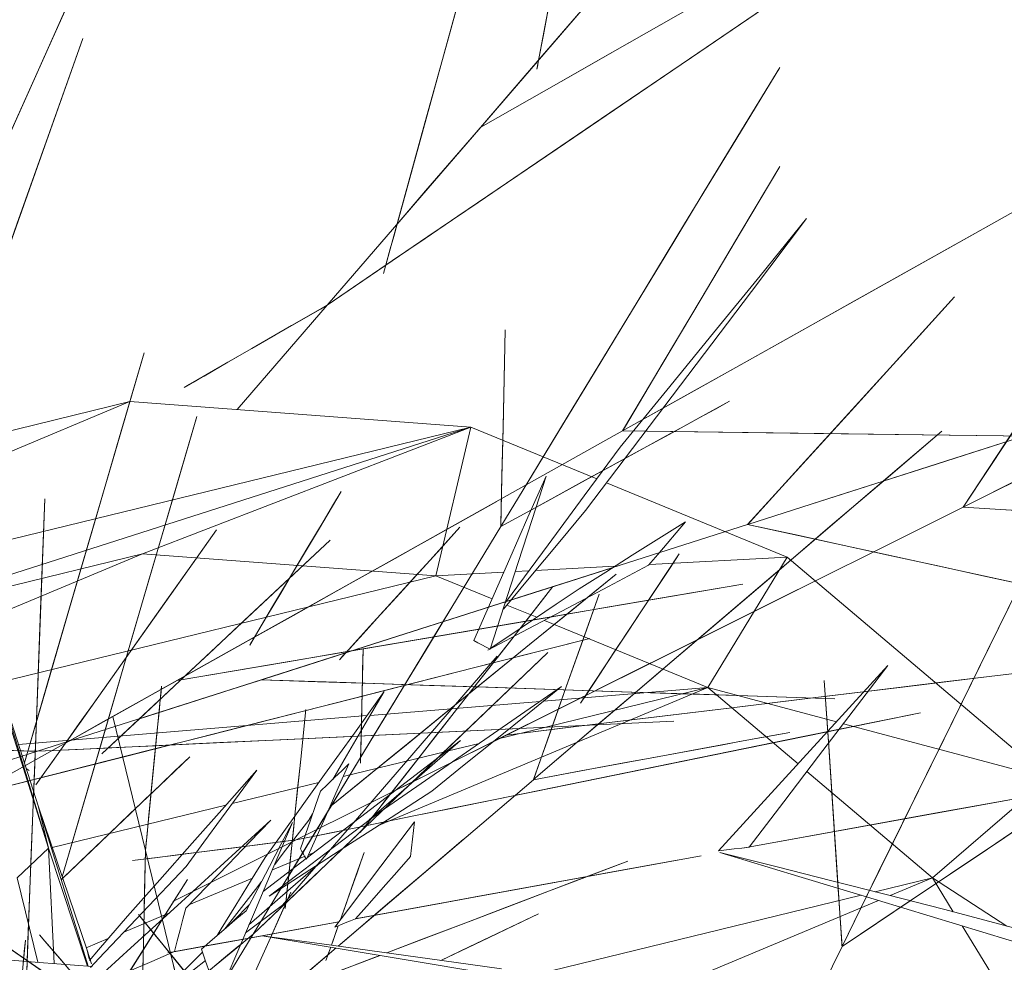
# Model space of a CAD drawing. Header units: centimetres. Extents: x 511 to 2122, y 723 to 1373.
# Tile 42 of 89: x 1377 to 1393, y 1008 to 1023. Entities that reach past the tile are written whole.
import ezdxf

# ---------------------------------------------------------------- set-up
doc = ezdxf.new("R2010")
doc.units = ezdxf.units.CM
doc.layers.add('A-DETL-GENF', color=92, linetype='Continuous', lineweight=18)
doc.layers.add('G-IMPT', color=8, linetype='Continuous', lineweight=18)

# ---------------------------------------------------------------- blocks, each defined once
blk = doc.blocks.new('Vegetação 69 - Tree_Bamboo26_DWG-477148-PROJETO_TÉRREO')
at = {"layer": 'G-IMPT'}
for p, q in [((73.799, -51.355), (71.629, -51.355)), ((72.288, -51.555), (72.099, -51.65)), ((73.799, -51.355), (74.331, -52.289)), ((71.501, -51.745), (74.331, -52.289)), ((82.029, -65.007), (82.029, -51.803)), ((83.836, -51.667), (84.664, -56.896)), ((84.664, -56.896), (84.664, -51.604)), ((79.505, -51.943), (74.331, -52.289)), ((80.167, -51.943), (74.331, -52.289)), ((80.167, -51.943), (75.393, -52.289)), ((78.637, -63.279), (78.637, -52.054)), ((80.904, -56.3), (80.214, -51.94)), ((80.904, -56.3), (80.904, -51.888)), ((82.029, -65.007), (81.108, -51.872)), ((71.235, -52.551), (75.393, -52.289)), ((71.241, -52.534), (74.331, -52.289)), ((71.635, -52.617), (75.393, -52.289)), ((75.393, -52.289), (74.331, -52.289)), ((75.659, -60.782), (77.023, -52.171)), ((76.323, -52.276), (76.389, -52.217)), ((76.543, -52.206), (78.107, -53.109)), ((73.512, -52.44), (73.636, -52.654)), ((74.296, -52.877), (73.556, -52.449)), ((74.324, -56.839), (74.324, -52.382)), ((71.635, -52.617), (71.277, -52.644)), ((71.382, -52.63), (71.635, -52.617)), ((71.413, -52.617), (71.635, -52.617)), ((71.787, -53.198), (71.694, -52.612)), ((72.043, -54.814), (71.853, -53.613)), ((70.512, -54.764), (70.903, -55.402)), ((72.397, -57.051), (72.128, -55.352)), ((78.637, -63.279), (80.904, -56.3)), ((82.029, -65.007), (80.904, -56.3)), ((82.029, -65.007), (84.664, -56.896)), ((74.324, -59.228), (74.324, -57.002)), ((72.013, -57.232), (72.555, -58.466)), ((69.666, -57.577), (70.214, -58.664)), ((72.619, -58.454), (72.481, -57.582)), ((69.794, -57.829), (70.214, -58.664)), ((70.265, -58.538), (69.971, -58.346)), ((70.094, -58.426), (70.265, -58.538)), ((72.658, -58.7), (72.634, -58.545)), ((70.415, -59.062), (70.245, -58.725)), ((70.245, -58.725), (73.124, -64.439)), ((73.605, -58.889), (73.469, -58.759)), ((70.806, -59.345), (70.288, -68.053)), ((70.714, -60.884), (70.808, -59.311)), ((69.796, -59.862), (69.903, -60.718)), ((74.324, -62.489), (74.324, -59.851)), ((74.324, -69.215), (72.932, -60.43)), ((74.981, -65.066), (75.646, -60.864)), ((74.324, -63.341), (74.324, -62.551)), ((77.745, -64.506), (78.637, -63.279)), ((78.323, -64.949), (78.637, -63.279)), ((78.637, -63.279), (82.029, -65.007)), ((68.387, -71.7), (68.387, -63.387)), ((74.324, -69.215), (74.324, -63.791)), ((77.037, -65.481), (77.511, -64.828)), ((80.033, -67.754), (82.029, -65.007)), ((74.324, -69.215), (74.967, -65.151)), ((78.208, -65.56), (78.27, -65.23)), ((74.324, -69.215), (76.917, -65.646)), ((77.811, -67.675), (78.177, -65.728)), ((67.225, -66.19), (68.159, -72.086)), ((77.016, -71.907), (79.88, -67.964)), ((77.016, -71.907), (77.652, -68.522)), ((71.942, -70.945), (74.324, -69.215)), ((72.735, -72.125), (74.324, -69.215)), ((74.324, -69.215), (77.016, -71.907)), ((68.387, -73.528), (71.706, -71.117)), ((70.116, -76.92), (77.016, -71.907)), ((68.387, -73.528), (68.387, -72.061)), ((68.208, -72.398), (68.387, -73.528)), ((70.116, -76.92), (72.648, -72.283)), ((66.782, -75.044), (68.387, -73.528)), ((67.443, -73.835), (68.387, -73.528)), ((68.387, -73.528), (70.116, -76.92)), ((61.409, -75.796), (67.05, -73.963))]:
    blk.add_line(p, q, dxfattribs=at)
at = {"layer": 'G-IMPT', "flags": 128}
for points in [[(68.205, -54.251), (69.847, -52.785), (72.644, -50.29), (78.723, -44.865)], [(75.141, -47.436), (76.062, -50.751), (77.632, -56.393), (81.043, -68.66)], [(77.828, -48.624), (77.557, -49.617), (77.285, -50.609), (77.014, -51.602), (76.742, -52.595)], [(72.451, -48.86), (72.035, -50.122), (71.619, -51.384), (71.204, -52.647)], [(74.231, -48.874), (73.453, -49.567), (72.676, -50.261), (71.898, -50.955), (71.12, -51.649)], [(76.502, -49.163), (76.742, -52.595), (77.151, -58.437), (78.039, -71.139)], [(71.326, -53.998), (70.319, -52.959), (69.312, -51.92), (68.305, -50.881), (67.298, -49.842)], [(67.3, -49.843), (69.052, -50.342), (70.805, -50.841), (72.557, -51.34), (74.309, -51.839)], [(72.228, -51.246), (70.996, -50.895), (69.764, -50.545), (68.532, -50.194), (67.3, -49.843)], [(72.241, -51.183), (71.27, -50.843), (70.298, -50.503), (69.327, -50.162), (68.356, -49.822)], [(71.12, -51.649), (71.64, -51.185), (72.161, -50.721), (72.681, -50.257), (73.201, -49.793)], [(76.1, -54.69), (76.09, -53.705), (76.081, -52.721), (76.072, -51.736), (76.062, -50.751)], [(76.062, -50.751), (76.077, -52.268), (76.091, -53.785), (76.106, -55.303), (76.12, -56.82)], [(71.704, -50.995), (71.838, -51.042), (71.973, -51.089), (72.107, -51.136), (72.241, -51.183)], [(82.811, -54.261), (80.166, -53.507), (77.52, -52.754), (74.874, -52), (72.228, -51.246)], [(72.099, -51.65), (71.536, -51.934), (70.973, -52.218), (70.695, -52.358)], [(70.715, -52.348), (71.582, -51.911), (72.091, -51.654)], [(93.733, -57.9), (91.235, -56.262), (88.737, -54.624), (86.239, -52.985), (84.188, -51.64)], [(74.309, -51.839), (76.435, -52.445), (78.56, -53.05), (80.686, -53.656), (82.811, -54.261)], [(76.742, -52.595), (76.795, -52.402), (76.848, -52.209), (76.901, -52.016), (76.953, -51.822)], [(71.08, -54.727), (70.978, -54.122), (70.877, -53.517), (70.775, -52.911), (70.674, -52.306)], [(70.674, -52.306), (71.429, -53.689), (72.184, -55.073), (72.939, -56.456), (73.694, -57.84)], [(85.763, -57.529), (83.381, -56.154), (80.998, -54.778), (78.616, -53.403), (76.543, -52.206)], [(69.862, -52.488), (70.584, -53.233), (71.306, -53.978), (72.028, -54.723), (72.75, -55.468)], [(74.688, -54.476), (73.964, -53.223), (73.498, -52.416)], [(73.558, -52.449), (74.892, -53.219), (76.503, -54.15)], [(76.777, -53.319), (76.567, -53.077), (76.357, -52.836), (76.147, -52.594), (75.937, -52.352)], [(75.937, -52.352), (77.214, -53.824), (78.491, -55.296), (79.769, -56.768), (81.046, -58.24)], [(85.522, -52.515), (87.575, -53.861), (89.628, -55.208), (91.68, -56.554), (93.733, -57.9)], [(73.077, -55.512), (72.219, -54.181), (71.36, -52.85), (71.197, -52.597)], [(71.37, -52.613), (71.572, -52.897), (72.216, -53.8)], [(73.636, -52.654), (74.154, -53.553), (74.673, -54.451), (75.192, -55.35), (75.711, -56.248)], [(76.742, -52.595), (76.453, -54.084), (76.163, -55.574), (75.873, -57.063), (75.584, -58.553)], [(75.99, -56.462), (76.178, -55.495), (76.366, -54.528), (76.554, -53.562), (76.742, -52.595)], [(83.91, -58.429), (81.506, -57.041), (79.103, -55.653), (76.7, -54.265), (74.296, -52.877)], [(73.698, -54.621), (72.233, -54.229), (70.767, -53.836), (69.301, -53.443), (67.836, -53.05)], [(78.107, -53.109), (80.021, -54.214), (81.935, -55.319), (83.849, -56.424), (85.763, -57.529)], [(78.522, -59.595), (78.086, -58.026), (77.649, -56.457), (77.213, -54.888), (76.777, -53.319)], [(76.777, -53.319), (77.069, -54.369), (77.361, -55.418), (77.652, -56.468), (77.944, -57.517)], [(78.332, -55.113), (77.944, -54.664), (77.555, -54.216), (77.166, -53.768), (76.777, -53.319)], [(69.893, -53.602), (70.844, -53.857), (71.796, -54.112), (72.747, -54.366), (73.698, -54.621)], [(72.75, -55.468), (72.394, -55.101), (72.038, -54.733), (71.682, -54.366), (71.326, -53.998)], [(72.216, -53.8), (72.909, -54.799), (73.602, -55.798), (74.295, -56.798), (74.988, -57.797)], [(72.19, -54.072), (70.429, -54.908), (68.669, -55.744), (66.908, -56.58), (65.148, -57.416)], [(71.033, -54.621), (71.322, -54.484), (71.611, -54.347), (71.9, -54.209), (72.19, -54.072)], [(73.533, -54.247), (73.416, -55.27), (73.3, -56.292), (73.183, -57.315), (73.067, -58.337)], [(73.469, -54.812), (73.485, -54.671), (73.501, -54.53), (73.517, -54.388), (73.533, -54.247)], [(76.928, -55.254), (76.771, -54.975), (76.614, -54.696), (76.456, -54.417), (76.299, -54.138)], [(76.299, -54.138), (77.256, -55.836), (78.213, -57.534), (79.169, -59.232), (80.126, -60.93)], [(76.503, -54.15), (78.355, -55.219), (80.206, -56.289), (82.058, -57.359), (83.91, -58.429)], [(69.893, -54.362), (70.179, -54.955), (70.465, -55.549), (70.75, -56.142), (71.036, -56.735)], [(75.711, -56.248), (75.455, -55.805), (75.199, -55.362), (74.943, -54.919), (74.688, -54.476)], [(90.429, -54.458), (92.148, -55.794), (93.867, -57.131), (95.587, -58.467), (97.306, -59.803)], [(77.139, -54.621), (73.698, -54.621), (67.842, -54.621), (55.109, -54.621)], [(64.518, -54.621), (66.147, -54.621), (67.775, -54.621), (69.404, -54.621), (71.033, -54.621)], [(71.033, -54.621), (69.943, -54.621), (68.854, -54.621), (67.764, -54.621), (66.675, -54.621)], [(68.888, -55.64), (69.424, -55.385), (69.96, -55.131), (70.496, -54.876), (71.033, -54.621)], [(70.814, -56.274), (70.623, -55.878), (70.432, -55.482), (70.242, -55.086), (70.051, -54.69)], [(71.09, -54.558), (70.989, -56.255), (70.833, -58.886)], [(70.833, -58.886), (70.905, -57.668), (71.001, -56.06), (71.081, -54.709)], [(71.079, -54.74), (71.025, -55.654), (70.954, -56.856), (70.882, -58.059), (70.833, -58.886)], [(72.069, -55.258), (71.821, -55.125), (71.574, -54.993), (71.327, -54.86), (71.08, -54.727)], [(77.584, -55.982), (76.613, -55.642), (75.641, -55.302), (74.67, -54.962), (73.698, -54.621)], [(73.698, -54.621), (73.887, -54.688), (74.076, -54.754), (74.265, -54.82), (74.454, -54.886)], [(76.213, -66.639), (76.185, -63.652), (76.156, -60.665), (76.128, -57.678), (76.1, -54.69)], [(70.685, -55.424), (70.541, -55.108), (70.455, -54.919)], [(72.305, -54.982), (73.067, -58.337), (74.364, -64.048), (77.185, -76.465)], [(73.158, -57.542), (73.235, -56.859), (73.313, -56.177), (73.391, -55.495), (73.469, -54.812)], [(74.454, -54.886), (75.102, -55.113), (75.751, -55.34), (76.399, -55.567), (77.047, -55.794)], [(69.479, -55.179), (71.036, -56.735), (73.686, -59.385), (79.447, -65.147)], [(77.382, -61.753), (77.269, -60.128), (77.155, -58.503), (77.042, -56.879), (76.928, -55.254)], [(76.928, -55.254), (77.004, -56.341), (77.08, -57.428), (77.156, -58.514), (77.232, -59.601)], [(78.093, -57.323), (77.802, -56.805), (77.511, -56.288), (77.219, -55.771), (76.928, -55.254)], [(81.046, -58.24), (80.367, -57.458), (79.689, -56.676), (79.011, -55.894), (78.332, -55.113)], [(70.985, -55.394), (70.669, -55.425), (70.353, -55.456), (70.294, -55.462)], [(71.648, -56.707), (71.483, -56.378), (71.317, -56.05), (71.151, -55.722), (70.985, -55.394)], [(73.694, -57.84), (73.288, -57.194), (72.881, -56.549), (72.475, -55.903), (72.069, -55.258)], [(74.988, -57.797), (74.511, -57.226), (74.033, -56.655), (73.555, -56.083), (73.077, -55.512)], [(97.306, -59.803), (95.972, -58.767), (94.639, -57.73), (93.305, -56.694), (91.972, -55.657)], [(70.176, -55.859), (70.668, -56.227), (71.615, -56.934), (72.561, -57.642), (73.507, -58.35)], [(71.219, -55.858), (71.357, -55.997), (71.845, -56.492), (72.334, -56.987), (72.823, -57.482)], [(77.047, -55.794), (77.181, -55.841), (77.316, -55.888), (77.45, -55.935), (77.584, -55.982)], [(72.267, -57.253), (72.169, -57.13), (71.518, -56.316), (71.335, -56.086)], [(71.39, -56.195), (71.49, -56.358), (71.769, -56.813)], [(69.971, -56.452), (70.846, -57.132), (71.83, -57.898)], [(71.036, -56.735), (70.98, -56.62), (70.925, -56.505), (70.869, -56.389), (70.814, -56.274)], [(73.71, -68.192), (74.28, -65.26), (74.85, -62.327), (75.42, -59.395), (75.99, -56.462)], [(77.097, -63.928), (77.231, -62.044), (77.364, -60.16), (77.498, -58.277), (77.632, -56.393)], [(77.632, -56.393), (77.533, -57.789), (77.433, -59.186), (77.334, -60.582), (77.235, -61.978)], [(71.83, -57.898), (71.307, -57.491), (70.784, -57.085), (70.261, -56.678), (70.012, -56.484)], [(71.113, -56.559), (71.571, -57.622), (76.327, -64.292)], [(72.335, -58.711), (71.922, -57.913), (71.288, -56.69)], [(73.507, -58.35), (73.043, -57.939), (72.578, -57.528), (72.113, -57.117), (71.648, -56.707)], [(68.001, -63.821), (68.738, -62.102), (69.475, -60.383), (70.212, -58.663), (70.948, -56.944)], [(70.948, -56.944), (70.395, -58.346), (69.841, -59.748), (69.287, -61.151), (68.733, -62.553)], [(72.296, -58.919), (71.981, -58.373), (71.666, -57.827), (71.351, -57.281), (71.036, -56.735)], [(71.036, -56.735), (71.521, -57.576), (72.007, -58.417), (72.492, -59.258), (72.978, -60.099)], [(76.12, -56.82), (76.143, -59.275), (76.166, -61.73), (76.19, -64.185), (76.213, -66.639)], [(73.447, -61.913), (73.051, -60.773), (72.655, -59.633), (72.259, -58.493), (71.863, -57.353)], [(71.863, -57.353), (72.211, -58.148), (72.559, -58.944), (72.906, -59.739), (73.254, -60.534)], [(80.126, -60.93), (79.618, -60.028), (79.11, -59.126), (78.602, -58.224), (78.093, -57.323)], [(70.214, -58.664), (69.946, -58.131), (69.666, -57.577)], [(72.242, -57.942), (72.049, -57.873), (71.856, -57.804), (71.663, -57.736), (71.47, -57.667)], [(71.47, -57.667), (72.645, -58.085), (73.82, -58.503), (74.994, -58.922), (76.169, -59.34)], [(73.469, -58.759), (72.819, -57.944), (72.601, -57.672)], [(72.823, -57.482), (73.652, -58.447), (74.482, -59.412), (75.311, -60.377), (76.141, -61.342)], [(73.067, -58.337), (73.09, -58.139), (73.112, -57.94), (73.135, -57.741), (73.158, -57.542)], [(77.944, -57.517), (78.478, -59.437), (79.012, -61.356), (79.546, -63.276), (80.08, -65.195)], [(69.774, -59.685), (69.758, -59.561), (69.608, -58.362), (69.556, -57.949)], [(69.556, -57.949), (69.569, -58.051), (69.68, -58.94), (69.774, -59.685)], [(75.19, -60.889), (74.453, -60.152), (73.716, -59.416), (72.979, -58.679), (72.242, -57.942)], [(72.242, -57.942), (72.735, -58.435), (73.228, -58.928), (73.721, -59.42), (74.214, -59.913)], [(73.673, -58.451), (73.316, -58.324), (72.958, -58.197), (72.6, -58.069), (72.242, -57.942)], [(69.971, -58.346), (70.002, -58.366), (70.033, -58.386), (70.064, -58.406), (70.094, -58.426)], [(72.538, -58.471), (72.609, -58.45), (72.681, -58.429), (72.752, -58.408), (72.824, -58.387)], [(72.824, -58.387), (73.144, -58.593), (73.464, -58.799), (73.784, -59.005), (74.104, -59.211)], [(73.067, -58.337), (73.009, -59.854), (72.95, -61.37), (72.892, -62.886), (72.834, -64.402)], [(72.916, -62.274), (72.953, -61.29), (72.991, -60.306), (73.029, -59.322), (73.067, -58.337)], [(75.119, -65.712), (75.627, -63.893), (76.135, -62.074), (76.643, -60.256), (77.151, -58.437)], [(77.151, -58.437), (76.774, -59.785), (76.398, -61.133), (76.021, -62.482), (75.645, -63.83)], [(78.06, -58.362), (78.101, -58.403), (78.142, -58.443), (78.183, -58.483), (78.224, -58.523)], [(81.243, -61.486), (80.447, -60.705), (79.651, -59.924), (78.856, -59.143), (78.06, -58.362)], [(84.689, -58.297), (84.976, -59.285), (85.263, -60.274), (85.55, -61.262), (85.837, -62.25)], [(84.847, -58.843), (84.808, -58.706), (84.768, -58.57), (84.728, -58.433), (84.689, -58.297)], [(52.607, -58.682), (54.895, -60.595), (58.79, -63.852), (67.259, -70.933)], [(70.308, -58.566), (70.437, -58.651), (70.74, -58.849)], [(70.74, -58.849), (70.568, -58.737), (70.308, -58.566)], [(74.598, -60.063), (74.083, -59.665), (73.568, -59.267), (73.053, -58.869), (72.538, -58.471)], [(72.568, -58.494), (72.611, -58.592), (73.242, -60.029), (73.874, -61.466), (74.506, -62.902)], [(76.169, -59.34), (75.545, -59.118), (74.921, -58.896), (74.297, -58.674), (73.673, -58.451)], [(75.584, -58.553), (75.115, -60.963), (74.647, -63.373), (74.179, -65.782), (73.71, -68.192)], [(78.224, -58.523), (78.681, -58.971), (79.138, -59.42), (79.594, -59.868), (80.051, -60.316)], [(70.245, -58.725), (70.367, -58.968), (70.941, -60.106), (71.515, -61.245), (72.088, -62.383)], [(70.726, -58.755), (70.746, -58.894), (70.767, -59.033), (70.787, -59.172), (70.808, -59.311)], [(72.807, -61.311), (72.287, -60.672), (71.766, -60.033), (71.246, -59.394), (70.726, -58.755)], [(70.875, -58.938), (71.122, -59.1), (71.464, -59.324)], [(72.358, -59.91), (71.761, -59.519), (71.164, -59.128), (70.875, -58.938)], [(76.12, -65.541), (75.164, -63.885), (74.208, -62.23), (73.252, -60.574), (72.296, -58.919)], [(85.614, -61.481), (85.422, -60.822), (85.231, -60.162), (85.039, -59.503), (84.847, -58.843)], [(72.088, -62.383), (71.67, -61.553), (71.252, -60.723), (70.833, -59.892), (70.415, -59.062)], [(70.808, -59.311), (70.689, -61.309), (70.567, -63.356), (70.446, -65.404), (70.324, -67.452)], [(70.808, -59.311), (71.103, -59.736), (71.398, -60.161), (71.693, -60.585), (71.989, -61.01)], [(71.464, -59.324), (71.687, -59.471), (71.911, -59.617), (72.134, -59.764), (72.358, -59.91)], [(75.759, -63.752), (75.241, -62.66), (74.722, -61.568), (74.204, -60.477), (73.686, -59.385)], [(73.686, -59.385), (74.07, -60.194), (74.454, -61.004), (74.838, -61.813), (75.223, -62.622)], [(74.104, -59.211), (74.227, -59.424), (74.351, -59.637), (74.474, -59.85), (74.598, -60.063)], [(76.141, -61.342), (75.473, -60.696), (74.805, -60.05), (74.317, -59.578)], [(77.232, -59.601), (77.371, -61.588), (77.51, -63.576), (77.649, -65.563), (77.788, -67.551)], [(80.08, -65.195), (79.69, -63.795), (79.301, -62.395), (78.912, -60.995), (78.522, -59.595)], [(83.839, -59.449), (85.837, -62.25), (89.238, -67.018), (96.632, -77.384)], [(70.059, -61.959), (69.908, -60.76), (69.796, -59.862)], [(74.214, -59.913), (75.115, -60.815), (76.017, -61.716), (76.918, -62.618), (77.82, -63.519)], [(73.658, -60.937), (73.46, -60.685), (73.261, -60.434), (73.063, -60.182), (72.865, -59.931)], [(72.865, -59.931), (74.071, -61.462), (75.276, -62.993), (76.481, -64.525), (77.686, -66.056)], [(72.978, -60.099), (73.763, -61.46), (74.549, -62.82), (75.334, -64.18), (76.12, -65.541)], [(74.506, -62.902), (73.644, -61.239), (73.118, -60.224)], [(74.544, -60.348), (74.58, -60.357), (74.615, -60.367), (74.651, -60.376), (74.686, -60.386)], [(77.3, -61.086), (76.611, -60.902), (75.922, -60.717), (75.233, -60.532), (74.544, -60.348)], [(74.686, -60.386), (75.082, -60.492), (75.477, -60.598), (75.873, -60.704), (76.268, -60.81)], [(80.051, -60.316), (80.349, -60.608), (80.647, -60.901), (80.945, -61.193), (81.243, -61.486)], [(73.254, -60.534), (73.743, -61.818), (74.233, -63.103), (74.722, -64.387), (75.212, -65.671)], [(77.176, -60.452), (77.208, -60.5), (77.241, -60.547), (77.273, -60.595), (77.305, -60.643)], [(79.67, -64.149), (79.046, -63.225), (78.423, -62.301), (77.8, -61.376), (77.176, -60.452)], [(77.305, -60.643), (77.663, -61.173), (78.02, -61.704), (78.378, -62.234), (78.736, -62.765)], [(69.903, -60.718), (70.076, -62.101), (70.25, -63.483), (70.423, -64.866), (70.596, -66.249)], [(70.324, -67.452), (70.422, -65.81), (70.519, -64.168), (70.617, -62.526), (70.714, -60.884)], [(77.82, -63.519), (77.162, -62.862), (76.505, -62.204), (75.847, -61.547), (75.19, -60.889)], [(76.268, -60.81), (76.526, -60.879), (76.784, -60.948), (77.042, -61.017), (77.3, -61.086)], [(69.292, -61.131), (69.521, -62.233), (69.841, -63.771)], [(69.841, -63.771), (69.452, -61.899), (69.292, -61.131)], [(71.989, -61.01), (72.193, -61.085), (72.398, -61.161), (72.603, -61.236), (72.807, -61.311)], [(75.101, -67.29), (74.74, -65.701), (74.379, -64.113), (74.018, -62.525), (73.658, -60.937)], [(73.658, -60.937), (73.899, -61.999), (74.14, -63.062), (74.382, -64.124), (74.623, -65.186)], [(75.126, -62.803), (74.759, -62.336), (74.392, -61.87), (74.025, -61.403), (73.658, -60.937)], [(85.837, -62.25), (85.781, -62.058), (85.726, -61.866), (85.67, -61.674), (85.614, -61.481)], [(77.788, -67.551), (77.686, -66.101), (77.585, -64.652), (77.484, -63.202), (77.382, -61.753)], [(70.596, -66.249), (70.462, -65.176), (70.327, -64.104), (70.193, -63.031), (70.059, -61.959)], [(75.212, -65.671), (74.771, -64.732), (74.33, -63.792), (73.888, -62.852), (73.447, -61.913)], [(77.235, -61.978), (77.081, -64.151), (76.927, -66.323), (76.773, -68.495), (76.619, -70.667)], [(72.457, -74.215), (72.572, -71.23), (72.686, -68.245), (72.801, -65.259), (72.916, -62.274)], [(87.217, -65.94), (86.872, -65.018), (86.527, -64.095), (86.182, -63.173), (85.837, -62.25)], [(85.837, -62.25), (86.369, -63.672), (86.9, -65.093), (87.431, -66.514), (87.963, -67.935)], [(75.223, -62.622), (75.82, -63.881), (76.418, -65.14), (77.016, -66.398), (77.614, -67.657)], [(77.686, -66.056), (77.046, -65.243), (76.406, -64.43), (75.766, -63.616), (75.126, -62.803)], [(78.736, -62.765), (78.969, -63.111), (79.203, -63.457), (79.436, -63.803), (79.67, -64.149)], [(75.645, -63.83), (75.059, -65.927), (74.473, -68.025), (73.888, -70.122), (73.302, -72.22)], [(77.614, -67.657), (77.15, -66.681), (76.686, -65.704), (76.223, -64.728), (75.759, -63.752)], [(76.54, -64.166), (76.616, -64.078), (76.692, -63.99), (76.768, -63.903), (76.844, -63.815)], [(76.844, -63.815), (77.733, -64.497), (78.622, -65.178), (79.511, -65.859), (80.399, -66.541)], [(87.385, -64.421), (87.106, -64.265), (86.826, -64.109), (86.546, -63.953), (86.266, -63.798)], [(86.266, -63.798), (87.969, -64.745), (89.672, -65.693), (91.375, -66.641), (93.077, -67.589)], [(73.47, -71.549), (73.694, -69.673), (73.917, -67.798), (74.141, -65.923), (74.364, -64.048)], [(74.364, -64.048), (74.199, -65.438), (74.033, -66.828), (73.867, -68.218), (73.701, -69.608)], [(76.619, -70.667), (76.738, -68.982), (76.858, -67.297), (76.978, -65.612), (77.097, -63.928)], [(77.635, -68.499), (77.358, -67.401), (77.082, -66.302), (76.806, -65.204), (76.529, -64.105)], [(80.399, -66.541), (79.435, -65.947), (78.47, -65.353), (77.505, -64.759), (76.54, -64.166)], [(76.553, -64.169), (76.766, -64.748), (77.004, -65.391), (77.241, -66.033), (77.478, -66.676)], [(72.834, -64.402), (72.74, -66.856), (72.645, -69.309), (72.551, -71.762), (72.457, -74.215)], [(72.851, -69.237), (72.919, -68.037), (72.988, -66.838), (73.056, -65.638), (73.124, -64.439)], [(73.124, -64.439), (73.081, -65.202), (73.037, -65.966), (72.994, -66.729), (72.95, -67.493)], [(73.172, -64.47), (73.16, -64.463), (73.148, -64.455), (73.136, -64.447), (73.124, -64.439)], [(73.124, -64.439), (74.15, -65.112), (75.176, -65.785), (76.202, -66.457), (77.227, -67.13)], [(73.125, -64.441), (73.806, -65.792), (74.487, -67.143), (75.167, -68.494), (75.848, -69.845)], [(75.04, -68.24), (74.561, -67.29), (74.082, -66.34), (73.604, -65.391), (73.125, -64.441)], [(77.227, -67.13), (76.214, -66.465), (75.2, -65.8), (74.186, -65.135), (73.172, -64.47)], [(91.168, -69.724), (90.223, -68.398), (89.277, -67.072), (88.331, -65.746), (87.385, -64.421)], [(87.385, -64.421), (88.018, -65.307), (88.651, -66.194), (89.283, -67.081), (89.916, -67.968)], [(89.46, -65.575), (88.941, -65.287), (88.423, -64.998), (87.904, -64.709), (87.385, -64.421)], [(79.335, -67.293), (78.7, -66.435), (78.065, -65.578), (77.431, -64.72)], [(77.582, -64.807), (77.762, -65.023), (78.728, -66.185), (79.695, -67.347), (80.661, -68.509)], [(74.623, -65.186), (75.064, -67.129), (75.506, -69.072), (75.947, -71.014), (76.388, -72.957)], [(80.691, -69.789), (80.38, -68.628), (80.069, -67.468), (79.758, -66.307), (79.447, -65.147)], [(79.447, -65.147), (79.645, -65.885), (79.843, -66.624), (80.041, -67.363), (80.239, -68.101)], [(79.503, -65.162), (79.489, -65.158), (79.475, -65.154), (79.461, -65.15), (79.447, -65.147)], [(79.447, -65.147), (80.632, -65.464), (81.817, -65.782), (83.002, -66.099), (84.187, -66.417)], [(79.449, -65.148), (80.518, -66.218), (81.588, -67.287), (82.658, -68.357), (83.728, -69.427)], [(82.457, -68.157), (81.705, -67.404), (80.953, -66.652), (80.201, -65.9), (79.449, -65.148)], [(84.187, -66.417), (83.016, -66.103), (81.845, -65.789), (80.674, -65.475), (79.503, -65.162)], [(73.302, -72.22), (73.757, -70.593), (74.211, -68.966), (74.665, -67.339), (75.119, -65.712)], [(93.077, -67.589), (92.173, -67.085), (91.269, -66.582), (90.364, -66.079), (89.46, -65.575)], [(74.698, -66.036), (74.737, -66.078), (74.776, -66.12), (74.815, -66.162), (74.854, -66.204)], [(77.728, -69.308), (76.97, -68.49), (76.213, -67.672), (75.456, -66.854), (74.698, -66.036)], [(91.402, -77.133), (90.356, -74.335), (89.309, -71.537), (88.263, -68.739), (87.217, -65.94)], [(74.854, -66.204), (75.289, -66.674), (75.724, -67.143), (76.158, -67.613), (76.593, -68.082)], [(77.478, -66.676), (77.725, -67.419), (77.973, -68.161), (78.22, -68.903), (78.467, -69.646)], [(91.307, -74.283), (90.79, -72.466), (90.273, -70.65), (89.755, -68.834), (89.238, -67.018)], [(89.238, -67.018), (89.621, -68.364), (90.005, -69.711), (90.389, -71.057), (90.772, -72.403)], [(72.95, -67.493), (72.901, -68.353), (72.852, -69.213), (72.803, -70.073), (72.754, -70.933)], [(76.388, -72.957), (76.066, -71.54), (75.745, -70.123), (75.423, -68.706), (75.101, -67.29)], [(85.099, -74.376), (83.658, -72.605), (82.217, -70.835), (80.776, -69.064), (79.335, -67.293)], [(87.963, -67.935), (88.823, -70.235), (89.682, -72.534), (90.542, -74.834), (91.402, -77.133)], [(89.916, -67.968), (91.073, -69.59), (92.23, -71.212), (93.386, -72.834), (94.543, -74.456)], [(79.151, -76.4), (78.123, -74.36), (77.095, -72.32), (76.068, -70.28), (75.04, -68.24)], [(76.593, -68.082), (76.877, -68.389), (77.161, -68.695), (77.444, -69.001), (77.728, -69.308)], [(80.239, -68.101), (80.462, -68.934), (80.685, -69.766), (80.908, -70.598), (81.131, -71.43)], [(88.918, -74.618), (87.303, -73.002), (85.688, -71.387), (84.073, -69.772), (82.457, -68.157)], [(70.306, -68.509), (70.284, -68.701), (70.261, -68.892), (70.238, -69.083), (70.216, -69.274)], [(73.794, -73.701), (72.922, -72.403), (72.05, -71.105), (71.178, -69.807), (70.306, -68.509)], [(78.467, -69.646), (78.259, -69.359), (78.051, -69.072), (77.843, -68.786), (77.635, -68.499)], [(80.661, -68.509), (81.77, -69.976), (82.88, -71.442), (83.989, -72.909), (85.099, -74.376)], [(66.078, -75.608), (67.123, -73.839), (68.169, -72.069), (69.214, -70.3), (70.26, -68.53)], [(70.26, -68.53), (69.586, -69.801), (68.912, -71.072), (68.238, -72.343), (67.564, -73.614)], [(79.168, -75.933), (79.637, -74.115), (80.106, -72.296), (80.575, -70.478), (81.043, -68.66)], [(81.043, -68.66), (80.745, -69.818), (80.447, -70.975), (80.148, -72.132), (79.85, -73.289)], [(81.107, -68.723), (81.091, -68.707), (81.075, -68.692), (81.059, -68.676), (81.043, -68.66)], [(81.043, -68.66), (82.412, -70.003), (83.78, -71.346), (85.149, -72.689), (86.517, -74.031)], [(81.044, -68.663), (81.678, -70.941), (82.311, -73.218), (82.945, -75.496), (83.578, -77.774)], [(82.826, -75.069), (82.381, -73.468), (81.935, -71.866), (81.49, -70.265), (81.044, -68.663)], [(86.517, -74.031), (85.164, -72.704), (83.812, -71.377), (82.46, -70.05), (81.107, -68.723)], [(90.313, -68.723), (90.365, -68.747), (90.418, -68.771), (90.47, -68.794), (90.522, -68.818)], [(94.371, -70.572), (93.356, -70.11), (92.342, -69.647), (91.327, -69.185), (90.313, -68.723)], [(90.522, -68.818), (91.104, -69.083), (91.687, -69.349), (92.269, -69.614), (92.851, -69.88)], [(70.222, -69.153), (70.079, -71.562), (69.936, -73.972), (69.792, -76.381), (69.649, -78.791)], [(69.843, -75.492), (69.938, -73.907), (70.033, -72.322), (70.128, -70.737), (70.222, -69.153)], [(72.754, -70.933), (72.779, -70.509), (72.803, -70.085), (72.827, -69.661), (72.851, -69.237)], [(70.216, -69.274), (71.11, -70.381), (72.005, -71.488), (72.899, -72.594), (73.794, -73.701)], [(83.728, -69.427), (85.025, -70.725), (86.323, -72.022), (87.621, -73.32), (88.918, -74.618)], [(73.701, -69.608), (73.443, -71.771), (73.186, -73.933), (72.928, -76.095), (72.67, -78.257)], [(94.543, -74.456), (93.7, -73.273), (92.856, -72.09), (92.012, -70.907), (91.168, -69.724)], [(75.848, -69.845), (76.674, -71.484), (77.5, -73.122), (78.325, -74.761), (79.151, -76.4)], [(81.131, -71.43), (81.021, -71.02), (80.911, -70.609), (80.801, -70.199), (80.691, -69.789)], [(69.497, -77.048), (68.937, -75.519), (68.378, -73.99), (67.819, -72.462), (67.259, -70.933)], [(67.259, -70.933), (67.615, -71.906), (67.971, -72.879), (68.327, -73.852), (68.683, -74.825)], [(67.336, -70.947), (67.317, -70.943), (67.298, -70.94), (67.278, -70.936), (67.259, -70.933)], [(67.259, -70.933), (68.897, -71.219), (70.534, -71.505), (72.171, -71.79), (73.809, -72.076)], [(67.261, -70.935), (68.834, -72.249), (70.406, -73.564), (71.979, -74.879), (73.551, -76.193)], [(71.684, -74.632), (70.578, -73.708), (69.473, -72.783), (68.367, -71.859), (67.261, -70.935)], [(73.809, -72.076), (72.19, -71.794), (70.572, -71.511), (68.954, -71.229), (67.336, -70.947)], [(74.747, -77.889), (75.57, -76.201), (76.393, -74.514), (77.216, -72.826), (78.039, -71.139)], [(78.039, -71.139), (77.515, -72.213), (76.991, -73.287), (76.467, -74.361), (75.943, -75.435)], [(78.089, -71.213), (78.076, -71.194), (78.064, -71.176), (78.051, -71.157), (78.039, -71.139)], [(78.039, -71.139), (79.111, -72.728), (80.183, -74.318), (81.255, -75.907), (82.327, -77.496)], [(78.039, -71.142), (78.204, -73.5), (78.369, -75.858), (78.534, -78.217), (78.699, -80.575)], [(78.503, -77.775), (78.387, -76.116), (78.271, -74.458), (78.155, -72.8), (78.039, -71.142)], [(82.327, -77.496), (81.267, -75.925), (80.208, -74.355), (79.148, -72.784), (78.089, -71.213)], [(72.67, -78.257), (72.87, -76.58), (73.07, -74.903), (73.27, -73.226), (73.47, -71.549)], [(79.85, -73.289), (79.514, -74.593), (79.178, -75.896), (78.842, -77.2), (78.505, -78.504)], [(67.564, -73.614), (66.807, -74.999), (66.05, -76.383), (65.294, -77.768), (64.537, -79.153)], [(81.181, -82.573), (78.807, -80.588), (76.432, -78.603), (74.058, -76.618), (71.684, -74.632)], [(68.683, -74.825), (69.085, -75.921), (69.486, -77.017), (69.887, -78.113), (70.288, -79.21)], [(86.652, -88.826), (85.696, -85.387), (84.739, -81.948), (83.783, -78.508), (82.826, -75.069)], [(69.079, -88.326), (69.201, -86.277), (69.415, -82.682), (69.629, -79.087), (69.843, -75.492)], [(75.943, -75.435), (75.353, -76.645), (74.763, -77.855), (74.173, -79.065), (73.583, -80.275)], [(78.505, -78.504), (78.671, -77.861), (78.837, -77.218), (79.003, -76.575), (79.168, -75.933)], [(73.551, -76.193), (75.459, -77.788), (77.366, -79.383), (79.274, -80.978), (81.181, -82.573)], [(74.965, -83.639), (75.52, -81.845), (76.075, -80.052), (76.63, -78.258), (77.185, -76.465)], [(77.185, -76.465), (76.832, -77.606), (76.479, -78.748), (76.125, -79.889), (75.772, -81.031)], [(77.246, -76.53), (77.231, -76.514), (77.216, -76.498), (77.201, -76.481), (77.185, -76.465)], [(77.185, -76.465), (78.488, -77.871), (79.79, -79.278), (81.093, -80.685), (82.396, -82.091)], [(77.186, -76.467), (77.71, -78.773), (78.234, -81.078), (78.758, -83.384), (79.281, -85.689)], [(78.659, -82.952), (78.291, -81.331), (77.923, -79.71), (77.555, -78.089), (77.186, -76.467)], [(82.396, -82.091), (81.108, -80.701), (79.821, -79.311), (78.534, -77.921), (77.246, -76.53)], [(79.499, -92.019), (79.25, -88.458), (79.001, -84.897), (78.752, -81.336), (78.503, -77.775)], [(83.578, -77.774), (84.347, -80.537), (85.115, -83.3), (85.884, -86.063), (86.652, -88.826)]]:
    blk.add_lwpolyline(points, dxfattribs=at)
blk = doc.blocks.new('Vegetação 69 - Vegetação 69-476257-PROJETO_TÉRREO')
at = {"xscale": 0.6422813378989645, "yscale": 0.6422813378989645, "zscale": 0.6422813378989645}
blk.add_blockref('Vegetação 69 - Tree_Bamboo26_DWG-477148-PROJETO_TÉRREO', (-33.484, 17.562), dxfattribs=at)

msp = doc.modelspace()

# ---------------------------------------------------------------- block references
at = {"layer": 'A-DETL-GENF', "rotation": 103.707726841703}
msp.add_blockref('Vegetação 69 - Vegetação 69-476257-PROJETO_TÉRREO', (1365.59, 991.882), dxfattribs=at)

doc.saveas('drawing.dxf')
